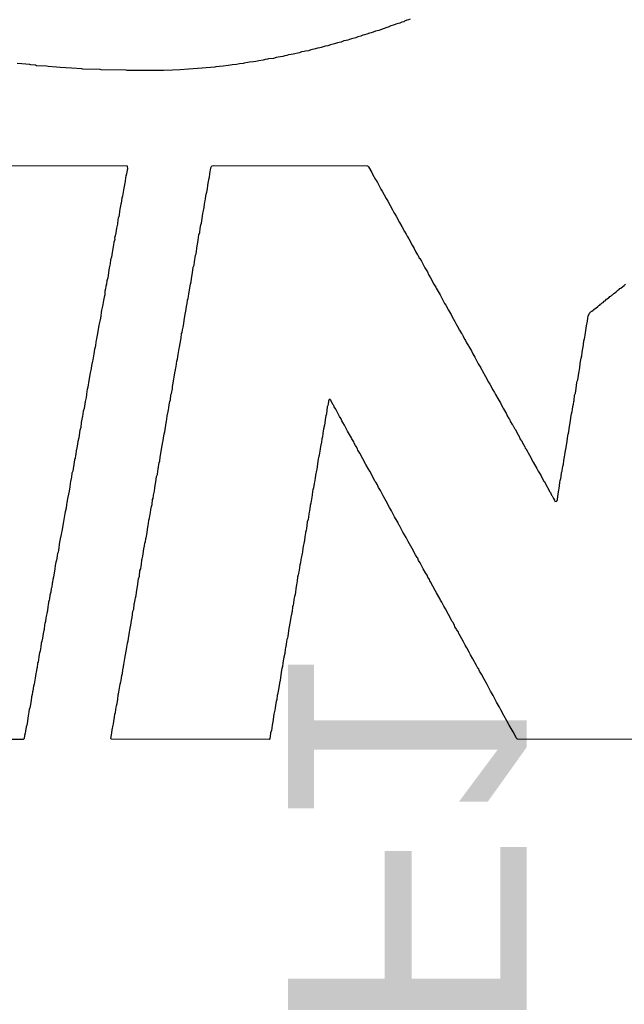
# Model space of a CAD drawing. Header units: inches. Extents: x -0.05 to 7.01, y -0.08 to 1.98.
# Tile 7 of 22: x 0.15 to 0.23, y 0.62 to 0.74. Entities that reach past the tile are written whole.
import ezdxf

# ---------------------------------------------------------------- set-up
doc = ezdxf.new("R2010")
doc.units = ezdxf.units.IN
doc.header["$MEASUREMENT"] = 0
doc.layers.add('Bottom Overlay', color=54, linetype='Continuous')
doc.layers.add('Top Overlay', color=2, linetype='Continuous')
doc.styles.add('Arial', font='txt', dxfattribs={"height": 0.2})

msp = doc.modelspace()

# ---------------------------------------------------------------- linework, layer by layer
at = {"layer": 'Top Overlay'}
for p, q in [((0.19944, 0.73919), (0.1991, 0.73905)), ((0.19963, 0.73924), (0.19944, 0.73919)), ((0.19997, 0.73938), (0.19963, 0.73924)), ((0.2003, 0.73948), (0.19997, 0.73938)), ((0.20057, 0.7396), (0.2003, 0.73948)), ((0.2011, 0.73974), (0.20057, 0.7396)), ((0.20134, 0.73984), (0.2011, 0.73974)), ((0.2016, 0.73991), (0.20134, 0.73984)), ((0.20167, 0.73998), (0.2016, 0.73991)), ((0.20198, 0.7401), (0.20167, 0.73998)), ((0.20218, 0.74015), (0.20198, 0.7401)), ((0.20239, 0.74022), (0.20218, 0.74015)), ((0.19554, 0.73789), (0.19499, 0.73777)), ((0.19581, 0.73801), (0.19554, 0.73789)), ((0.19619, 0.73811), (0.19581, 0.73801)), ((0.19643, 0.73821), (0.19619, 0.73811)), ((0.19662, 0.73825), (0.19643, 0.73821)), ((0.19694, 0.73833), (0.19662, 0.73825)), ((0.19727, 0.73847), (0.19694, 0.73833)), ((0.19747, 0.73852), (0.19727, 0.73847)), ((0.19773, 0.73859), (0.19747, 0.73852)), ((0.19804, 0.73871), (0.19773, 0.73859)), ((0.19823, 0.73876), (0.19804, 0.73871)), ((0.19845, 0.73883), (0.19823, 0.73876)), ((0.19876, 0.73895), (0.19845, 0.73883)), ((0.1991, 0.73905), (0.19876, 0.73895)), ((0.19102, 0.73664), (0.19073, 0.7366)), ((0.19117, 0.73669), (0.19102, 0.73664)), ((0.19146, 0.73674), (0.19117, 0.73669)), ((0.1917, 0.73684), (0.19146, 0.73674)), ((0.19203, 0.73688), (0.1917, 0.73684)), ((0.19235, 0.737), (0.19203, 0.73688)), ((0.19285, 0.73712), (0.19235, 0.737)), ((0.19326, 0.73724), (0.19285, 0.73712)), ((0.19345, 0.73729), (0.19326, 0.73724)), ((0.19372, 0.73736), (0.19345, 0.73729)), ((0.19405, 0.73751), (0.19372, 0.73736)), ((0.19434, 0.73756), (0.19405, 0.73751)), ((0.19453, 0.7376), (0.19434, 0.73756)), ((0.19475, 0.73768), (0.19453, 0.7376)), ((0.19499, 0.73777), (0.19475, 0.73768)), ((0.18552, 0.73542), (0.18521, 0.7353)), ((0.18576, 0.73547), (0.18552, 0.73542)), ((0.18636, 0.73554), (0.18576, 0.73547)), ((0.1866, 0.73563), (0.18636, 0.73554)), ((0.18689, 0.73568), (0.1866, 0.73563)), ((0.18708, 0.73573), (0.18689, 0.73568)), ((0.18742, 0.73578), (0.18708, 0.73573)), ((0.18768, 0.73585), (0.18742, 0.73578)), ((0.18848, 0.73602), (0.18768, 0.73585)), ((0.18872, 0.73611), (0.18848, 0.73602)), ((0.18905, 0.73616), (0.18872, 0.73611)), ((0.1892, 0.73621), (0.18905, 0.73616)), ((0.18958, 0.73626), (0.1892, 0.73621)), ((0.18989, 0.73638), (0.18958, 0.73626)), ((0.19049, 0.7365), (0.18989, 0.73638)), ((0.19073, 0.7366), (0.19049, 0.7365)), ((0.15355, 0.7346), (0.15297, 0.73465)), ((0.15453, 0.73453), (0.15355, 0.7346)), ((0.15468, 0.73448), (0.15453, 0.73453)), ((0.15525, 0.73443), (0.15468, 0.73448)), ((0.1554, 0.73438), (0.15525, 0.73443)), ((0.15665, 0.73434), (0.1554, 0.73438)), ((0.15684, 0.73429), (0.15665, 0.73434)), ((0.1579, 0.73419), (0.15684, 0.73429)), ((0.15838, 0.73414), (0.1579, 0.73419)), ((0.1778, 0.73419), (0.17672, 0.73412)), ((0.17795, 0.73424), (0.1778, 0.73419)), ((0.17886, 0.73434), (0.17795, 0.73424)), ((0.17951, 0.73441), (0.17886, 0.73434)), ((0.1798, 0.73446), (0.17951, 0.73441)), ((0.17999, 0.7345), (0.1798, 0.73446)), ((0.18052, 0.73455), (0.17999, 0.7345)), ((0.1809, 0.7346), (0.18052, 0.73455)), ((0.18136, 0.73467), (0.1809, 0.7346)), ((0.1815, 0.73472), (0.18136, 0.73467)), ((0.18198, 0.73477), (0.1815, 0.73472)), ((0.18218, 0.73482), (0.18198, 0.73477)), ((0.18266, 0.73486), (0.18218, 0.73482)), ((0.18299, 0.73491), (0.18266, 0.73486)), ((0.18319, 0.73496), (0.18299, 0.73491)), ((0.18333, 0.73501), (0.18319, 0.73496)), ((0.18391, 0.73506), (0.18333, 0.73501)), ((0.18415, 0.73515), (0.18391, 0.73506)), ((0.18444, 0.7352), (0.18415, 0.73515)), ((0.18458, 0.73525), (0.18444, 0.7352)), ((0.18521, 0.7353), (0.18458, 0.73525)), ((0.1598, 0.73407), (0.15838, 0.73414)), ((0.16107, 0.734), (0.1598, 0.73407)), ((0.16122, 0.73395), (0.16107, 0.734)), ((0.16338, 0.7339), (0.16122, 0.73395)), ((0.16352, 0.73385), (0.16338, 0.7339)), ((0.16665, 0.73381), (0.16352, 0.73385)), ((0.16679, 0.73376), (0.16665, 0.73381)), ((0.17134, 0.73378), (0.16679, 0.73376)), ((0.17249, 0.73383), (0.17134, 0.73378)), ((0.17345, 0.73388), (0.17249, 0.73383)), ((0.17451, 0.73393), (0.17345, 0.73388)), ((0.17624, 0.73407), (0.17451, 0.73393)), ((0.17672, 0.73412), (0.17624, 0.73407)), ((0.14727, 0.72184), (0.16679, 0.72179)), ((0.16679, 0.72179), (0.16682, 0.72138)), ((0.17739, 0.72172), (0.17747, 0.72179)), ((0.17747, 0.72179), (0.17766, 0.72184)), ((0.17766, 0.72184), (0.19703, 0.72179)), ((0.19703, 0.72179), (0.19715, 0.72167)), ((0.1667, 0.72078), (0.16662, 0.72051)), ((0.16677, 0.72123), (0.1667, 0.72078)), ((0.16682, 0.72138), (0.16677, 0.72123)), ((0.17713, 0.72035), (0.17718, 0.72078)), ((0.17718, 0.72078), (0.17722, 0.72107)), ((0.17722, 0.72107), (0.17727, 0.72126)), ((0.17727, 0.72126), (0.17732, 0.72155)), ((0.17732, 0.72155), (0.17739, 0.72172)), ((0.19715, 0.72167), (0.19754, 0.72095)), ((0.19754, 0.72095), (0.19778, 0.72051)), ((0.16648, 0.71965), (0.16641, 0.71919)), ((0.16653, 0.71984), (0.16648, 0.71965)), ((0.16658, 0.72032), (0.16653, 0.71984)), ((0.16662, 0.72051), (0.16658, 0.72032)), ((0.17689, 0.7189), (0.17694, 0.71934)), ((0.17694, 0.71934), (0.17698, 0.71962)), ((0.17698, 0.71962), (0.17703, 0.71982)), ((0.17703, 0.71982), (0.17708, 0.72006)), ((0.17708, 0.72006), (0.17713, 0.72035)), ((0.19778, 0.72051), (0.19787, 0.72042)), ((0.19787, 0.72042), (0.19799, 0.7201)), ((0.19799, 0.7201), (0.19807, 0.72003)), ((0.19807, 0.72003), (0.19826, 0.7197)), ((0.19826, 0.7197), (0.19869, 0.71888)), ((0.16636, 0.719), (0.16619, 0.71797)), ((0.16641, 0.71919), (0.16636, 0.719)), ((0.1767, 0.71804), (0.17674, 0.71823)), ((0.17674, 0.71823), (0.17682, 0.71849)), ((0.17682, 0.71849), (0.17689, 0.7189)), ((0.19869, 0.71888), (0.19888, 0.71859)), ((0.19888, 0.71859), (0.19936, 0.71768)), ((0.166, 0.71696), (0.16588, 0.71635)), ((0.16605, 0.7171), (0.166, 0.71696)), ((0.1661, 0.71772), (0.16605, 0.7171)), ((0.16619, 0.71797), (0.1661, 0.71772)), ((0.17646, 0.71655), (0.1765, 0.71698)), ((0.1765, 0.71698), (0.17655, 0.71722)), ((0.17655, 0.71722), (0.1766, 0.71741)), ((0.1766, 0.71741), (0.17665, 0.71765)), ((0.17665, 0.71765), (0.1767, 0.71804)), ((0.19936, 0.71768), (0.19946, 0.71758)), ((0.19946, 0.71758), (0.19956, 0.71734)), ((0.19956, 0.71734), (0.19985, 0.71681)), ((0.16578, 0.71563), (0.16573, 0.71544)), ((0.16583, 0.71607), (0.16578, 0.71563)), ((0.16588, 0.71635), (0.16583, 0.71607)), ((0.17622, 0.71515), (0.17631, 0.71578)), ((0.17631, 0.71578), (0.17636, 0.71597)), ((0.17636, 0.71597), (0.17646, 0.71655)), ((0.19985, 0.71681), (0.20018, 0.71628)), ((0.20018, 0.71628), (0.20023, 0.71609)), ((0.20023, 0.71609), (0.20042, 0.7158)), ((0.20042, 0.7158), (0.20061, 0.71547)), ((0.16557, 0.71446), (0.16552, 0.71431)), ((0.16561, 0.71503), (0.16557, 0.71446)), ((0.16566, 0.71522), (0.16561, 0.71503)), ((0.16573, 0.71544), (0.16566, 0.71522)), ((0.17597, 0.7139), (0.17605, 0.71436)), ((0.17605, 0.71436), (0.17614, 0.7146)), ((0.17614, 0.7146), (0.17622, 0.71515)), ((0.20061, 0.71547), (0.20105, 0.71465)), ((0.20105, 0.71465), (0.20134, 0.71417)), ((0.16535, 0.71337), (0.1653, 0.71299)), ((0.16545, 0.71395), (0.16535, 0.71337)), ((0.16552, 0.71431), (0.16545, 0.71395)), ((0.17573, 0.71246), (0.17581, 0.71311)), ((0.17581, 0.71311), (0.17593, 0.71342)), ((0.17593, 0.71342), (0.17597, 0.7139)), ((0.20134, 0.71417), (0.20167, 0.71354)), ((0.20167, 0.71354), (0.20186, 0.71321)), ((0.20186, 0.71321), (0.20201, 0.71297)), ((0.16513, 0.7122), (0.16509, 0.71186)), ((0.16518, 0.71239), (0.16513, 0.7122)), ((0.1653, 0.71299), (0.16518, 0.71268)), ((0.16518, 0.71268), (0.16523, 0.71253)), ((0.16523, 0.71253), (0.16518, 0.71239)), ((0.17559, 0.71174), (0.17564, 0.71193)), ((0.17564, 0.71193), (0.17569, 0.71217)), ((0.17569, 0.71217), (0.17573, 0.71246)), ((0.20201, 0.71297), (0.2022, 0.71263)), ((0.2022, 0.71263), (0.20263, 0.71181)), ((0.16489, 0.7109), (0.16482, 0.7103)), ((0.16494, 0.71109), (0.16489, 0.7109)), ((0.16504, 0.71167), (0.16494, 0.71109)), ((0.16509, 0.71186), (0.16504, 0.71167)), ((0.1754, 0.71054), (0.17545, 0.71073)), ((0.17545, 0.71073), (0.17549, 0.71102)), ((0.17549, 0.71102), (0.17554, 0.71145)), ((0.17554, 0.71145), (0.17559, 0.71174)), ((0.20263, 0.71181), (0.20287, 0.71138)), ((0.20287, 0.71138), (0.20307, 0.71104)), ((0.20307, 0.71104), (0.20331, 0.71061)), ((0.16465, 0.70946), (0.1646, 0.70931)), ((0.1647, 0.70998), (0.16465, 0.70946)), ((0.16482, 0.7103), (0.1647, 0.70998)), ((0.17521, 0.70929), (0.17525, 0.70972)), ((0.17525, 0.70972), (0.1753, 0.71001)), ((0.1753, 0.71001), (0.17535, 0.71025)), ((0.17535, 0.71025), (0.1754, 0.71054)), ((0.20331, 0.71061), (0.2034, 0.71051)), ((0.2034, 0.71051), (0.20352, 0.7102)), ((0.20352, 0.7102), (0.2036, 0.71013)), ((0.2036, 0.71013), (0.20379, 0.70979)), ((0.20379, 0.70979), (0.20422, 0.70897)), ((0.16444, 0.70837), (0.16439, 0.70799)), ((0.16453, 0.70895), (0.16444, 0.70837)), ((0.1646, 0.70931), (0.16453, 0.70895)), ((0.17497, 0.70809), (0.17506, 0.70866)), ((0.17506, 0.70866), (0.17511, 0.70905)), ((0.17511, 0.70905), (0.17521, 0.70929)), ((0.20422, 0.70897), (0.20456, 0.70845)), ((0.20456, 0.70845), (0.20468, 0.70813)), ((0.1642, 0.70693), (0.16412, 0.70667)), ((0.16424, 0.70732), (0.1642, 0.70693)), ((0.16434, 0.7077), (0.16424, 0.70732)), ((0.16439, 0.70799), (0.16434, 0.7077)), ((0.17468, 0.70645), (0.17477, 0.70693)), ((0.17477, 0.70693), (0.17482, 0.70722)), ((0.17482, 0.70722), (0.17487, 0.7076)), ((0.17487, 0.7076), (0.17492, 0.70789)), ((0.17492, 0.70789), (0.17497, 0.70809)), ((0.20468, 0.70813), (0.20475, 0.70806)), ((0.20475, 0.70806), (0.20494, 0.70772)), ((0.20494, 0.70772), (0.20537, 0.70691)), ((0.22929, 0.70674), (0.22948, 0.70693)), ((0.164, 0.70602), (0.16396, 0.70559)), ((0.16405, 0.70631), (0.164, 0.70602)), ((0.16412, 0.70667), (0.16405, 0.70631)), ((0.17451, 0.70537), (0.17456, 0.70571)), ((0.17456, 0.70571), (0.17463, 0.70616)), ((0.17463, 0.70616), (0.17468, 0.70645)), ((0.20537, 0.70691), (0.20561, 0.70652)), ((0.20561, 0.70652), (0.20566, 0.70643)), ((0.20566, 0.70643), (0.20614, 0.70556)), ((0.22785, 0.70559), (0.22799, 0.70573)), ((0.22799, 0.70573), (0.22809, 0.70578)), ((0.22809, 0.70578), (0.22828, 0.70597)), ((0.22828, 0.70597), (0.22838, 0.70602)), ((0.22838, 0.70602), (0.22852, 0.70616)), ((0.22852, 0.70616), (0.22862, 0.70621)), ((0.22862, 0.70621), (0.22876, 0.70635)), ((0.22876, 0.70635), (0.22886, 0.7064)), ((0.22886, 0.7064), (0.22912, 0.70662)), ((0.22912, 0.70662), (0.22929, 0.70674)), ((0.16376, 0.70462), (0.16372, 0.70434)), ((0.16381, 0.70486), (0.16376, 0.70462)), ((0.16386, 0.70506), (0.16381, 0.70486)), ((0.16391, 0.7053), (0.16386, 0.70506)), ((0.16396, 0.70559), (0.16391, 0.7053)), ((0.17424, 0.7041), (0.17434, 0.70448)), ((0.17434, 0.70448), (0.17439, 0.70491)), ((0.17439, 0.70491), (0.17444, 0.7051)), ((0.17444, 0.7051), (0.17451, 0.70537)), ((0.20614, 0.70556), (0.20634, 0.70522)), ((0.20634, 0.70522), (0.20672, 0.7045)), ((0.20672, 0.7045), (0.20686, 0.70426)), ((0.22641, 0.70443), (0.22655, 0.70458)), ((0.22655, 0.70458), (0.22665, 0.70462)), ((0.22665, 0.70462), (0.22679, 0.70477)), ((0.22679, 0.70477), (0.22689, 0.70482)), ((0.22689, 0.70482), (0.22708, 0.70501)), ((0.22708, 0.70501), (0.22718, 0.70506)), ((0.22718, 0.70506), (0.22732, 0.7052)), ((0.22732, 0.7052), (0.22742, 0.70525)), ((0.22742, 0.70525), (0.22751, 0.70535)), ((0.22751, 0.70535), (0.22761, 0.70539)), ((0.22761, 0.70539), (0.22775, 0.70554)), ((0.22775, 0.70554), (0.22785, 0.70559)), ((0.16352, 0.70337), (0.16348, 0.70294)), ((0.16357, 0.70366), (0.16352, 0.70337)), ((0.16367, 0.70414), (0.16357, 0.70366)), ((0.16372, 0.70434), (0.16367, 0.70414)), ((0.1741, 0.70313), (0.17415, 0.70352)), ((0.17415, 0.70352), (0.17424, 0.7041)), ((0.20686, 0.70426), (0.2072, 0.70364)), ((0.2072, 0.70364), (0.20744, 0.70321)), ((0.20744, 0.70321), (0.20754, 0.70311)), ((0.22477, 0.70289), (0.22494, 0.70325)), ((0.22494, 0.70325), (0.22516, 0.70347)), ((0.22516, 0.70347), (0.22525, 0.70352)), ((0.22525, 0.70352), (0.2254, 0.70366)), ((0.2254, 0.70366), (0.22549, 0.70371)), ((0.22549, 0.70371), (0.22564, 0.70385)), ((0.22564, 0.70385), (0.22573, 0.7039)), ((0.22573, 0.7039), (0.226, 0.70412)), ((0.226, 0.70412), (0.22612, 0.70424)), ((0.22612, 0.70424), (0.22622, 0.70429)), ((0.22622, 0.70429), (0.22631, 0.70438)), ((0.22631, 0.70438), (0.22641, 0.70443)), ((0.16333, 0.70227), (0.16323, 0.70174)), ((0.16343, 0.70265), (0.16333, 0.70227)), ((0.16348, 0.70294), (0.16343, 0.70265)), ((0.17384, 0.70152), (0.17391, 0.70198)), ((0.17391, 0.70198), (0.17396, 0.70236)), ((0.17396, 0.70236), (0.174, 0.70265)), ((0.174, 0.70265), (0.17405, 0.70285)), ((0.17405, 0.70285), (0.1741, 0.70313)), ((0.20754, 0.70311), (0.20766, 0.7028)), ((0.20766, 0.7028), (0.20802, 0.7022)), ((0.20802, 0.7022), (0.20811, 0.70196)), ((0.22458, 0.70169), (0.22468, 0.70227)), ((0.22468, 0.70227), (0.22473, 0.70265)), ((0.22473, 0.70265), (0.22477, 0.70289)), ((0.16309, 0.70097), (0.16295, 0.70006)), ((0.16314, 0.70126), (0.16309, 0.70097)), ((0.16319, 0.70145), (0.16314, 0.70126)), ((0.16323, 0.70174), (0.16319, 0.70145)), ((0.17364, 0.70071), (0.17369, 0.70085)), ((0.17369, 0.70085), (0.17374, 0.70119)), ((0.17374, 0.70119), (0.17379, 0.70133)), ((0.17379, 0.70133), (0.17384, 0.70152)), ((0.20811, 0.70196), (0.20831, 0.70167)), ((0.20831, 0.70167), (0.2086, 0.70114)), ((0.2086, 0.70114), (0.20884, 0.70071)), ((0.22439, 0.70049), (0.22458, 0.70169)), ((0.16285, 0.69962), (0.1628, 0.69919)), ((0.1629, 0.69986), (0.16285, 0.69962)), ((0.16295, 0.70006), (0.1629, 0.69986)), ((0.17338, 0.699), (0.17352, 0.69991)), ((0.17352, 0.69991), (0.1736, 0.70013)), ((0.1736, 0.70013), (0.17364, 0.70071)), ((0.20884, 0.70071), (0.20893, 0.70061)), ((0.20893, 0.70061), (0.20903, 0.70037)), ((0.20903, 0.70037), (0.20908, 0.70027)), ((0.20908, 0.70027), (0.20927, 0.69994)), ((0.20927, 0.69994), (0.20936, 0.69984)), ((0.20936, 0.69984), (0.20948, 0.69953)), ((0.20948, 0.69953), (0.2097, 0.69917)), ((0.2242, 0.69934), (0.22424, 0.69977)), ((0.22424, 0.69977), (0.22429, 0.70006)), ((0.22429, 0.70006), (0.22434, 0.70025)), ((0.22434, 0.70025), (0.22439, 0.70049)), ((0.16268, 0.69873), (0.16259, 0.69816)), ((0.16275, 0.699), (0.16268, 0.69873)), ((0.1628, 0.69919), (0.16275, 0.699)), ((0.17321, 0.69806), (0.17328, 0.69857)), ((0.17328, 0.69857), (0.17333, 0.69881)), ((0.17333, 0.69881), (0.17338, 0.699)), ((0.2097, 0.69917), (0.20975, 0.69907)), ((0.20975, 0.69907), (0.21009, 0.69854)), ((0.21009, 0.69854), (0.21021, 0.69823)), ((0.22396, 0.69789), (0.224, 0.69833)), ((0.224, 0.69833), (0.22405, 0.69861)), ((0.22405, 0.69861), (0.2241, 0.69881)), ((0.2241, 0.69881), (0.22415, 0.69905)), ((0.22415, 0.69905), (0.2242, 0.69934)), ((0.16242, 0.69722), (0.16232, 0.69669)), ((0.16247, 0.69741), (0.16242, 0.69722)), ((0.16251, 0.69765), (0.16247, 0.69741)), ((0.16259, 0.69816), (0.16251, 0.69765)), ((0.17297, 0.69657), (0.17304, 0.69722)), ((0.17304, 0.69722), (0.17311, 0.69748)), ((0.17311, 0.69748), (0.17321, 0.69806)), ((0.21021, 0.69823), (0.21028, 0.69816)), ((0.21028, 0.69816), (0.21052, 0.69772)), ((0.21052, 0.69772), (0.21095, 0.69691)), ((0.22376, 0.69688), (0.22381, 0.69717)), ((0.22381, 0.69717), (0.22386, 0.69741)), ((0.22386, 0.69741), (0.22391, 0.6976)), ((0.22391, 0.6976), (0.22396, 0.69789)), ((0.1622, 0.69609), (0.16215, 0.69575)), ((0.16227, 0.69631), (0.1622, 0.69609)), ((0.16232, 0.69669), (0.16227, 0.69631)), ((0.17271, 0.6952), (0.1728, 0.69578)), ((0.1728, 0.69578), (0.17285, 0.69616)), ((0.17285, 0.69616), (0.17292, 0.69638)), ((0.17292, 0.69638), (0.17297, 0.69657)), ((0.21095, 0.69691), (0.21129, 0.69638)), ((0.21129, 0.69638), (0.21134, 0.69619)), ((0.21134, 0.69619), (0.21143, 0.69609)), ((0.21143, 0.69609), (0.21148, 0.69599)), ((0.21148, 0.69599), (0.21186, 0.69532)), ((0.22345, 0.69489), (0.22362, 0.69597)), ((0.22362, 0.69597), (0.22367, 0.69616)), ((0.22367, 0.69616), (0.22372, 0.69645)), ((0.22372, 0.69645), (0.22376, 0.69688)), ((0.16198, 0.69482), (0.16184, 0.69395)), ((0.16203, 0.69501), (0.16198, 0.69482)), ((0.1621, 0.69556), (0.16203, 0.69501)), ((0.16215, 0.69575), (0.1621, 0.69556)), ((0.17256, 0.69448), (0.17261, 0.69477)), ((0.17261, 0.69477), (0.17266, 0.69496)), ((0.17266, 0.69496), (0.17271, 0.6952)), ((0.21186, 0.69532), (0.21225, 0.6946)), ((0.21225, 0.6946), (0.21239, 0.69436)), ((0.22326, 0.69378), (0.22335, 0.69455)), ((0.22335, 0.69455), (0.2234, 0.6947)), ((0.2234, 0.6947), (0.22345, 0.69489)), ((0.16172, 0.69349), (0.16167, 0.69301)), ((0.16177, 0.69369), (0.16172, 0.69349)), ((0.16184, 0.69395), (0.16177, 0.69369)), ((0.17235, 0.69316), (0.17247, 0.69376)), ((0.17247, 0.69376), (0.17251, 0.69405)), ((0.17251, 0.69405), (0.17256, 0.69448)), ((0.21239, 0.69436), (0.21278, 0.69364)), ((0.21278, 0.69364), (0.21297, 0.6933)), ((0.21297, 0.6933), (0.21311, 0.69306)), ((0.22316, 0.69321), (0.22326, 0.69378)), ((0.1615, 0.69217), (0.16146, 0.69188)), ((0.16158, 0.69248), (0.1615, 0.69217)), ((0.16162, 0.69268), (0.16158, 0.69248)), ((0.16167, 0.69301), (0.16162, 0.69268)), ((0.17208, 0.69174), (0.17215, 0.69215)), ((0.17215, 0.69215), (0.17225, 0.69239)), ((0.17225, 0.69239), (0.1723, 0.69301)), ((0.1723, 0.69301), (0.17235, 0.69316)), ((0.1921, 0.6922), (0.19206, 0.69181)), ((0.19218, 0.69241), (0.1921, 0.6922)), ((0.19227, 0.69246), (0.19218, 0.69241)), ((0.19235, 0.69239), (0.19227, 0.69246)), ((0.19268, 0.69176), (0.19235, 0.69239)), ((0.21311, 0.69306), (0.2134, 0.69253)), ((0.2134, 0.69253), (0.21364, 0.6921)), ((0.21364, 0.6921), (0.21374, 0.692)), ((0.22292, 0.69181), (0.22297, 0.69215)), ((0.22297, 0.69215), (0.22302, 0.69229)), ((0.22302, 0.69229), (0.22307, 0.69297)), ((0.22307, 0.69297), (0.22316, 0.69321)), ((0.16124, 0.69095), (0.16119, 0.69027)), ((0.16136, 0.69126), (0.16124, 0.69095)), ((0.16146, 0.69188), (0.16136, 0.69126)), ((0.17184, 0.69035), (0.17194, 0.69092)), ((0.17194, 0.69092), (0.17198, 0.69111)), ((0.17198, 0.69111), (0.17203, 0.69135)), ((0.17203, 0.69135), (0.17208, 0.69174)), ((0.19196, 0.69147), (0.19184, 0.69063)), ((0.19201, 0.69167), (0.19196, 0.69147)), ((0.19206, 0.69181), (0.19201, 0.69167)), ((0.19278, 0.69167), (0.19268, 0.69176)), ((0.19283, 0.69147), (0.19278, 0.69167)), ((0.19302, 0.69119), (0.19283, 0.69147)), ((0.19345, 0.69037), (0.19302, 0.69119)), ((0.21374, 0.692), (0.21386, 0.69169)), ((0.21386, 0.69169), (0.21408, 0.69133)), ((0.21408, 0.69133), (0.21412, 0.69123)), ((0.21412, 0.69123), (0.21436, 0.6908)), ((0.22268, 0.69061), (0.22275, 0.69092)), ((0.22275, 0.69092), (0.2228, 0.69116)), ((0.2228, 0.69116), (0.22285, 0.69155)), ((0.22285, 0.69155), (0.22292, 0.69181)), ((0.16114, 0.69013), (0.16102, 0.68953)), ((0.16119, 0.69027), (0.16114, 0.69013)), ((0.1717, 0.68948), (0.17174, 0.68967)), ((0.17174, 0.68967), (0.17179, 0.68996)), ((0.17179, 0.68996), (0.17184, 0.69035)), ((0.1917, 0.68986), (0.19165, 0.68948)), ((0.19174, 0.69015), (0.1917, 0.68986)), ((0.19179, 0.69035), (0.19174, 0.69015)), ((0.19184, 0.69063), (0.19179, 0.69035)), ((0.1935, 0.69027), (0.19345, 0.69037)), ((0.19369, 0.68998), (0.1935, 0.69027)), ((0.19379, 0.68974), (0.19369, 0.68998)), ((0.19393, 0.6895), (0.19379, 0.68974)), ((0.21436, 0.6908), (0.21446, 0.69071)), ((0.21446, 0.69071), (0.21456, 0.69047)), ((0.21456, 0.69047), (0.2146, 0.69037)), ((0.2146, 0.69037), (0.2148, 0.69003)), ((0.2148, 0.69003), (0.21489, 0.68994)), ((0.21489, 0.68994), (0.21501, 0.68962)), ((0.21501, 0.68962), (0.21523, 0.68926)), ((0.22251, 0.68948), (0.22256, 0.68977)), ((0.22256, 0.68977), (0.22263, 0.69042)), ((0.22263, 0.69042), (0.22268, 0.69061)), ((0.16083, 0.68857), (0.16069, 0.6876)), ((0.16095, 0.68888), (0.16083, 0.68857)), ((0.16102, 0.68953), (0.16095, 0.68888)), ((0.17146, 0.68809), (0.17153, 0.68835)), ((0.17153, 0.68835), (0.1717, 0.68948)), ((0.1915, 0.68871), (0.19141, 0.68813)), ((0.1916, 0.68919), (0.1915, 0.68871)), ((0.19165, 0.68948), (0.1916, 0.68919)), ((0.19412, 0.68917), (0.19393, 0.6895)), ((0.19451, 0.68845), (0.19412, 0.68917)), ((0.19499, 0.68758), (0.19451, 0.68845)), ((0.21523, 0.68926), (0.21528, 0.68917)), ((0.21528, 0.68917), (0.21552, 0.68878)), ((0.21552, 0.68878), (0.21557, 0.68869)), ((0.21557, 0.68869), (0.21595, 0.68797)), ((0.22232, 0.68833), (0.22237, 0.68871)), ((0.22237, 0.68871), (0.22247, 0.68929)), ((0.22247, 0.68929), (0.22251, 0.68948)), ((0.16059, 0.68712), (0.16049, 0.68655)), ((0.16069, 0.6876), (0.16059, 0.68712)), ((0.17126, 0.68708), (0.17131, 0.68727)), ((0.17131, 0.68727), (0.17136, 0.68756)), ((0.17136, 0.68756), (0.17146, 0.68809)), ((0.19126, 0.68746), (0.19122, 0.68703)), ((0.19136, 0.6877), (0.19126, 0.68746)), ((0.19141, 0.68813), (0.19136, 0.6877)), ((0.19504, 0.68748), (0.19499, 0.68758)), ((0.19528, 0.6871), (0.19504, 0.68748)), ((0.19533, 0.68691), (0.19528, 0.6871)), ((0.21595, 0.68797), (0.21614, 0.68768)), ((0.21614, 0.68768), (0.21619, 0.68748)), ((0.21619, 0.68748), (0.21638, 0.6872)), ((0.21638, 0.6872), (0.21662, 0.68676)), ((0.22208, 0.68688), (0.22223, 0.68785)), ((0.22223, 0.68785), (0.22227, 0.68804)), ((0.22227, 0.68804), (0.22232, 0.68833)), ((0.16037, 0.68599), (0.16033, 0.68551)), ((0.16042, 0.68614), (0.16037, 0.68599)), ((0.16049, 0.68655), (0.16042, 0.68614)), ((0.17093, 0.68515), (0.17107, 0.68587)), ((0.17107, 0.68587), (0.17112, 0.68616)), ((0.17112, 0.68616), (0.17126, 0.68708)), ((0.191, 0.6859), (0.19095, 0.68542)), ((0.19105, 0.68623), (0.191, 0.6859)), ((0.19112, 0.6865), (0.19105, 0.68623)), ((0.19122, 0.68703), (0.19112, 0.6865)), ((0.19552, 0.68662), (0.19533, 0.68691)), ((0.19557, 0.68652), (0.19552, 0.68662)), ((0.19576, 0.68623), (0.19557, 0.68652)), ((0.19581, 0.68604), (0.19576, 0.68623)), ((0.19605, 0.68566), (0.19581, 0.68604)), ((0.21662, 0.68676), (0.21682, 0.68647)), ((0.21682, 0.68647), (0.21686, 0.68628)), ((0.21686, 0.68628), (0.21696, 0.68619)), ((0.21696, 0.68619), (0.21701, 0.68609)), ((0.21701, 0.68609), (0.21739, 0.68542)), ((0.22189, 0.68573), (0.22194, 0.68616)), ((0.22194, 0.68616), (0.22208, 0.68688)), ((0.16018, 0.68484), (0.16011, 0.68453)), ((0.16023, 0.68503), (0.16018, 0.68484)), ((0.16028, 0.68537), (0.16023, 0.68503)), ((0.16033, 0.68551), (0.16028, 0.68537)), ((0.17083, 0.68443), (0.17088, 0.68472)), ((0.17088, 0.68472), (0.17093, 0.68515)), ((0.19078, 0.68462), (0.19064, 0.68366)), ((0.19083, 0.68491), (0.19078, 0.68462)), ((0.1909, 0.68527), (0.19083, 0.68491)), ((0.19095, 0.68542), (0.1909, 0.68527)), ((0.19643, 0.68494), (0.19605, 0.68566)), ((0.19682, 0.68426), (0.19643, 0.68494)), ((0.21739, 0.68542), (0.21787, 0.68455)), ((0.22165, 0.68429), (0.2217, 0.68472)), ((0.2217, 0.68472), (0.22174, 0.68501)), ((0.22174, 0.68501), (0.22179, 0.6852)), ((0.22179, 0.6852), (0.22184, 0.68544)), ((0.22184, 0.68544), (0.22189, 0.68573)), ((0.15994, 0.6834), (0.15985, 0.68316)), ((0.16011, 0.68453), (0.15994, 0.6834)), ((0.17059, 0.68299), (0.17064, 0.68342)), ((0.17064, 0.68342), (0.17069, 0.68366)), ((0.17069, 0.68366), (0.17078, 0.68424)), ((0.17078, 0.68424), (0.17083, 0.68443)), ((0.19059, 0.68347), (0.19049, 0.68289)), ((0.19064, 0.68366), (0.19059, 0.68347)), ((0.1971, 0.68373), (0.19682, 0.68426)), ((0.1973, 0.6834), (0.1971, 0.68373)), ((0.19797, 0.6821), (0.1973, 0.6834)), ((0.21787, 0.68455), (0.21831, 0.68373)), ((0.21831, 0.68373), (0.2185, 0.6834)), ((0.2185, 0.6834), (0.21864, 0.68316)), ((0.22143, 0.68325), (0.22148, 0.6834)), ((0.22148, 0.6834), (0.22155, 0.68381)), ((0.22155, 0.68381), (0.2216, 0.684)), ((0.2216, 0.684), (0.22165, 0.68429)), ((0.15975, 0.68248), (0.15968, 0.68212)), ((0.1598, 0.68263), (0.15975, 0.68248)), ((0.15985, 0.68316), (0.1598, 0.68263)), ((0.17035, 0.68179), (0.17045, 0.68236)), ((0.17045, 0.68236), (0.17049, 0.68275)), ((0.17049, 0.68275), (0.17059, 0.68299)), ((0.19045, 0.68251), (0.19035, 0.68203)), ((0.19049, 0.68289), (0.19045, 0.68251)), ((0.21864, 0.68316), (0.21884, 0.68282)), ((0.21884, 0.68282), (0.21917, 0.6822)), ((0.21917, 0.6822), (0.21927, 0.6821)), ((0.22122, 0.68198), (0.22126, 0.68222)), ((0.22126, 0.68222), (0.22134, 0.68248)), ((0.22134, 0.68248), (0.22138, 0.68268)), ((0.22138, 0.68268), (0.22143, 0.68325)), ((0.15958, 0.68145), (0.15948, 0.68087)), ((0.15963, 0.68184), (0.15958, 0.68145)), ((0.15968, 0.68212), (0.15963, 0.68184)), ((0.17021, 0.68087), (0.17025, 0.68131)), ((0.17025, 0.68131), (0.1703, 0.6816)), ((0.1703, 0.6816), (0.17035, 0.68179)), ((0.19016, 0.68107), (0.19011, 0.68087)), ((0.19021, 0.68131), (0.19016, 0.68107)), ((0.1903, 0.68184), (0.19021, 0.68131)), ((0.19035, 0.68203), (0.1903, 0.68184)), ((0.19807, 0.682), (0.19797, 0.6821)), ((0.19826, 0.68167), (0.19807, 0.682)), ((0.19831, 0.68157), (0.19826, 0.68167)), ((0.1984, 0.68133), (0.19831, 0.68157)), ((0.19864, 0.68095), (0.1984, 0.68133)), ((0.19898, 0.68032), (0.19864, 0.68095)), ((0.21927, 0.6821), (0.21939, 0.68179)), ((0.21939, 0.68179), (0.2196, 0.68143)), ((0.2196, 0.68143), (0.21965, 0.68133)), ((0.21965, 0.68133), (0.21994, 0.6808)), ((0.22102, 0.68078), (0.2211, 0.68104)), ((0.2211, 0.68104), (0.22114, 0.68123)), ((0.22114, 0.68123), (0.22122, 0.68198)), ((0.15924, 0.67967), (0.1592, 0.67948)), ((0.15929, 0.67996), (0.15924, 0.67967)), ((0.15939, 0.68049), (0.15929, 0.67996)), ((0.15948, 0.68087), (0.15939, 0.68049)), ((0.16994, 0.67922), (0.16999, 0.67984)), ((0.16999, 0.67984), (0.17004, 0.67998)), ((0.17004, 0.67998), (0.17011, 0.68039)), ((0.17011, 0.68039), (0.17021, 0.68087)), ((0.18997, 0.67986), (0.18987, 0.67938)), ((0.19001, 0.68015), (0.18997, 0.67986)), ((0.19006, 0.68039), (0.19001, 0.68015)), ((0.19011, 0.68087), (0.19006, 0.68039)), ((0.19936, 0.67965), (0.19898, 0.68032)), ((0.21994, 0.6808), (0.22004, 0.68071)), ((0.22004, 0.68071), (0.22016, 0.68039)), ((0.22016, 0.68039), (0.22023, 0.68032)), ((0.22023, 0.68032), (0.22042, 0.67998)), ((0.22042, 0.67998), (0.22052, 0.67974)), ((0.22052, 0.67974), (0.22059, 0.67958)), ((0.22083, 0.67962), (0.2209, 0.67984)), ((0.2209, 0.67984), (0.22098, 0.68054)), ((0.22098, 0.68054), (0.22102, 0.68078)), ((0.1591, 0.67876), (0.159, 0.67828)), ((0.15915, 0.67919), (0.1591, 0.67876)), ((0.1592, 0.67948), (0.15915, 0.67919)), ((0.16972, 0.67818), (0.16977, 0.67857)), ((0.16977, 0.67857), (0.16985, 0.67897)), ((0.16985, 0.67897), (0.16994, 0.67922)), ((0.18977, 0.67871), (0.18973, 0.67842)), ((0.18982, 0.6791), (0.18977, 0.67871)), ((0.18987, 0.67938), (0.18982, 0.6791)), ((0.1998, 0.67883), (0.19936, 0.67965)), ((0.20004, 0.6784), (0.1998, 0.67883)), ((0.22059, 0.67958), (0.22083, 0.67962)), ((0.15886, 0.67756), (0.15872, 0.67684)), ((0.15896, 0.67809), (0.15886, 0.67756)), ((0.159, 0.67828), (0.15896, 0.67809)), ((0.16948, 0.67684), (0.16953, 0.67722)), ((0.16953, 0.67722), (0.16958, 0.67751)), ((0.16958, 0.67751), (0.16968, 0.67799)), ((0.16968, 0.67799), (0.16972, 0.67818)), ((0.18956, 0.67734), (0.18944, 0.67703)), ((0.18963, 0.67799), (0.18956, 0.67734)), ((0.18968, 0.67823), (0.18963, 0.67799)), ((0.18973, 0.67842), (0.18968, 0.67823)), ((0.20042, 0.67768), (0.20004, 0.6784)), ((0.20054, 0.67746), (0.20042, 0.67768)), ((0.20083, 0.67698), (0.20054, 0.67746)), ((0.15872, 0.67684), (0.15857, 0.67587)), ((0.16929, 0.67568), (0.16934, 0.67607)), ((0.16934, 0.67607), (0.16939, 0.67635)), ((0.16939, 0.67635), (0.16944, 0.67655)), ((0.16944, 0.67655), (0.16948, 0.67684)), ((0.18929, 0.67597), (0.18922, 0.67571)), ((0.18934, 0.67616), (0.18929, 0.67597)), ((0.18944, 0.67703), (0.18934, 0.67616)), ((0.20095, 0.67667), (0.20083, 0.67698)), ((0.20105, 0.67657), (0.20095, 0.67667)), ((0.20148, 0.67575), (0.20105, 0.67657)), ((0.15838, 0.67491), (0.15833, 0.67467)), ((0.15848, 0.67544), (0.15838, 0.67491)), ((0.15852, 0.67568), (0.15848, 0.67544)), ((0.15857, 0.67587), (0.15852, 0.67568)), ((0.16908, 0.67455), (0.16912, 0.67489)), ((0.16912, 0.67489), (0.16917, 0.67503)), ((0.16917, 0.67503), (0.16922, 0.67522)), ((0.16922, 0.67522), (0.16929, 0.67568)), ((0.18912, 0.67518), (0.18908, 0.67465)), ((0.18917, 0.67537), (0.18912, 0.67518)), ((0.18922, 0.67571), (0.18917, 0.67537)), ((0.20186, 0.67508), (0.20148, 0.67575)), ((0.20215, 0.67455), (0.20186, 0.67508)), ((0.15819, 0.67376), (0.15814, 0.67347)), ((0.15823, 0.67419), (0.15819, 0.67376)), ((0.15828, 0.67448), (0.15823, 0.67419)), ((0.15833, 0.67467), (0.15828, 0.67448)), ((0.16881, 0.67299), (0.16888, 0.67364)), ((0.16888, 0.67364), (0.16898, 0.67402)), ((0.16898, 0.67402), (0.16903, 0.67436)), ((0.16903, 0.67436), (0.16908, 0.67455)), ((0.18888, 0.67373), (0.18884, 0.67321)), ((0.18893, 0.67393), (0.18888, 0.67373)), ((0.18903, 0.6745), (0.18893, 0.67393)), ((0.18908, 0.67465), (0.18903, 0.6745)), ((0.20263, 0.67369), (0.20215, 0.67455)), ((0.20307, 0.67287), (0.20263, 0.67369)), ((0.15795, 0.67241), (0.1579, 0.67222)), ((0.15799, 0.6728), (0.15795, 0.67241)), ((0.15804, 0.67304), (0.15799, 0.6728)), ((0.15809, 0.67323), (0.15804, 0.67304)), ((0.15814, 0.67347), (0.15809, 0.67323)), ((0.1686, 0.67167), (0.16864, 0.67224)), ((0.16864, 0.67224), (0.16869, 0.67239)), ((0.16869, 0.67239), (0.16876, 0.6727)), ((0.16876, 0.6727), (0.16881, 0.67299)), ((0.18864, 0.67229), (0.1886, 0.67186)), ((0.18869, 0.67248), (0.18864, 0.67229)), ((0.18879, 0.67306), (0.18869, 0.67248)), ((0.18884, 0.67321), (0.18879, 0.67306)), ((0.20326, 0.67253), (0.20307, 0.67287)), ((0.20333, 0.67246), (0.20326, 0.67253)), ((0.20345, 0.67215), (0.20333, 0.67246)), ((0.15771, 0.67111), (0.15766, 0.67083)), ((0.15775, 0.67155), (0.15771, 0.67111)), ((0.15783, 0.67196), (0.15775, 0.67155)), ((0.1579, 0.67222), (0.15783, 0.67196)), ((0.1684, 0.6709), (0.1685, 0.67114)), ((0.1685, 0.67114), (0.16855, 0.67147)), ((0.16855, 0.67147), (0.1686, 0.67167)), ((0.1885, 0.67162), (0.18843, 0.67097)), ((0.1886, 0.67186), (0.1885, 0.67162)), ((0.20364, 0.67186), (0.20345, 0.67215)), ((0.20403, 0.67114), (0.20364, 0.67186)), ((0.20432, 0.67061), (0.20403, 0.67114)), ((0.15744, 0.66979), (0.15739, 0.66946)), ((0.15751, 0.67006), (0.15744, 0.66979)), ((0.15761, 0.67063), (0.15751, 0.67006)), ((0.15766, 0.67083), (0.15761, 0.67063)), ((0.16819, 0.66958), (0.16823, 0.66986)), ((0.16823, 0.66986), (0.16835, 0.67018)), ((0.16835, 0.67018), (0.1684, 0.6709)), ((0.18823, 0.67006), (0.18819, 0.66962)), ((0.18828, 0.67035), (0.18823, 0.67006)), ((0.18833, 0.67054), (0.18828, 0.67035)), ((0.18838, 0.67078), (0.18833, 0.67054)), ((0.18843, 0.67097), (0.18838, 0.67078)), ((0.20451, 0.67032), (0.20432, 0.67061)), ((0.2046, 0.67008), (0.20451, 0.67032)), ((0.2048, 0.66979), (0.2046, 0.67008)), ((0.20485, 0.6696), (0.2048, 0.66979)), ((0.15725, 0.66864), (0.15718, 0.66818)), ((0.1573, 0.66883), (0.15725, 0.66864)), ((0.15735, 0.66931), (0.1573, 0.66883)), ((0.15739, 0.66946), (0.15735, 0.66931)), ((0.16799, 0.66842), (0.16809, 0.6689)), ((0.16809, 0.6689), (0.16814, 0.66919)), ((0.16814, 0.66919), (0.16819, 0.66958)), ((0.18799, 0.66861), (0.18795, 0.66818)), ((0.18804, 0.6689), (0.18799, 0.66861)), ((0.18809, 0.6691), (0.18804, 0.6689)), ((0.18814, 0.66934), (0.18809, 0.6691)), ((0.18819, 0.66962), (0.18814, 0.66934)), ((0.20494, 0.6695), (0.20485, 0.6696)), ((0.20552, 0.6684), (0.20494, 0.6695)), ((0.15703, 0.66736), (0.15698, 0.66717)), ((0.15708, 0.6678), (0.15703, 0.66736)), ((0.15718, 0.66818), (0.15708, 0.6678)), ((0.1678, 0.66722), (0.16785, 0.66746)), ((0.16785, 0.66746), (0.1679, 0.66775)), ((0.1679, 0.66775), (0.16795, 0.66813)), ((0.16795, 0.66813), (0.16799, 0.66842)), ((0.1878, 0.66746), (0.18775, 0.66722)), ((0.18785, 0.66765), (0.1878, 0.66746)), ((0.1879, 0.66789), (0.18785, 0.66765)), ((0.18795, 0.66818), (0.1879, 0.66789)), ((0.20571, 0.66811), (0.20552, 0.6684)), ((0.20614, 0.66729), (0.20571, 0.66811)), ((0.20619, 0.6672), (0.20614, 0.66729)), ((0.15682, 0.66638), (0.15677, 0.66585)), ((0.15686, 0.66657), (0.15682, 0.66638)), ((0.15691, 0.66691), (0.15686, 0.66657)), ((0.15698, 0.66717), (0.15691, 0.66691)), ((0.16763, 0.66604), (0.16768, 0.66667)), ((0.16768, 0.66667), (0.16773, 0.66681)), ((0.16773, 0.66681), (0.1678, 0.66722)), ((0.18759, 0.66633), (0.18754, 0.66575)), ((0.18766, 0.66655), (0.18759, 0.66633)), ((0.18771, 0.66679), (0.18766, 0.66655)), ((0.18775, 0.66722), (0.18771, 0.66679)), ((0.20638, 0.66691), (0.20619, 0.6672)), ((0.20648, 0.66667), (0.20638, 0.66691)), ((0.20662, 0.66643), (0.20648, 0.66667)), ((0.20682, 0.66609), (0.20662, 0.66643)), ((0.2072, 0.66537), (0.20682, 0.66609)), ((0.15658, 0.66494), (0.15653, 0.6645)), ((0.15662, 0.66513), (0.15658, 0.66494)), ((0.15672, 0.66571), (0.15662, 0.66513)), ((0.15677, 0.66585), (0.15672, 0.66571)), ((0.16732, 0.66462), (0.16742, 0.66501)), ((0.16742, 0.66501), (0.16751, 0.66578)), ((0.16751, 0.66578), (0.16763, 0.66604)), ((0.18737, 0.66506), (0.18732, 0.66477)), ((0.18744, 0.66542), (0.18737, 0.66506)), ((0.18749, 0.66561), (0.18744, 0.66542)), ((0.18754, 0.66575), (0.18749, 0.66561)), ((0.20768, 0.6645), (0.2072, 0.66537)), ((0.15638, 0.66407), (0.15634, 0.66349)), ((0.15643, 0.66426), (0.15638, 0.66407)), ((0.15653, 0.6645), (0.15643, 0.66426)), ((0.16713, 0.66337), (0.16718, 0.66366)), ((0.16718, 0.66366), (0.16723, 0.66405)), ((0.16723, 0.66405), (0.16732, 0.66462)), ((0.18713, 0.66361), (0.18708, 0.66333)), ((0.18718, 0.66381), (0.18713, 0.66361)), ((0.18732, 0.66477), (0.18718, 0.66381)), ((0.20773, 0.66441), (0.20768, 0.6645)), ((0.20797, 0.66402), (0.20773, 0.66441)), ((0.20802, 0.66383), (0.20797, 0.66402)), ((0.20821, 0.66354), (0.20802, 0.66383)), ((0.15612, 0.66241), (0.15607, 0.66203)), ((0.15622, 0.66299), (0.15612, 0.66241)), ((0.15629, 0.66335), (0.15622, 0.66299)), ((0.15634, 0.66349), (0.15629, 0.66335)), ((0.16691, 0.66205), (0.16708, 0.66318)), ((0.16708, 0.66318), (0.16713, 0.66337)), ((0.18694, 0.66241), (0.18689, 0.66222)), ((0.18698, 0.66265), (0.18694, 0.66241)), ((0.18703, 0.66294), (0.18698, 0.66265)), ((0.18708, 0.66333), (0.18703, 0.66294)), ((0.20826, 0.66345), (0.20821, 0.66354)), ((0.20845, 0.66316), (0.20826, 0.66345)), ((0.2085, 0.66297), (0.20845, 0.66316)), ((0.20869, 0.66268), (0.2085, 0.66297)), ((0.20908, 0.66196), (0.20869, 0.66268)), ((0.15593, 0.66131), (0.15588, 0.66107)), ((0.15598, 0.66179), (0.15593, 0.66131)), ((0.15607, 0.66203), (0.15598, 0.66179)), ((0.1667, 0.66097), (0.16674, 0.66126)), ((0.16674, 0.66126), (0.16684, 0.66179)), ((0.16684, 0.66179), (0.16691, 0.66205)), ((0.18672, 0.66119), (0.18667, 0.66104)), ((0.18679, 0.6616), (0.18672, 0.66119)), ((0.18684, 0.66198), (0.18679, 0.6616)), ((0.18689, 0.66222), (0.18684, 0.66198)), ((0.20932, 0.66152), (0.20908, 0.66196)), ((0.20951, 0.66119), (0.20932, 0.66152)), ((0.2098, 0.66066), (0.20951, 0.66119)), ((0.15573, 0.66035), (0.15559, 0.65943)), ((0.15578, 0.66054), (0.15573, 0.66035)), ((0.15583, 0.66078), (0.15578, 0.66054)), ((0.15588, 0.66107), (0.15583, 0.66078)), ((0.16646, 0.65958), (0.1665, 0.65986)), ((0.1665, 0.65986), (0.16665, 0.66078)), ((0.16665, 0.66078), (0.1667, 0.66097)), ((0.1865, 0.66001), (0.18646, 0.65982)), ((0.1866, 0.66049), (0.1865, 0.66001)), ((0.18667, 0.66104), (0.1866, 0.66049)), ((0.20999, 0.66032), (0.2098, 0.66066)), ((0.21028, 0.65979), (0.20999, 0.66032)), ((0.15547, 0.65873), (0.15542, 0.65859)), ((0.15552, 0.65922), (0.15547, 0.65873)), ((0.15559, 0.65943), (0.15552, 0.65922)), ((0.16626, 0.65842), (0.16631, 0.65881)), ((0.16631, 0.65881), (0.16636, 0.6591)), ((0.16636, 0.6591), (0.16646, 0.65958)), ((0.18631, 0.65885), (0.18626, 0.65857)), ((0.18636, 0.65924), (0.18631, 0.65885)), ((0.18646, 0.65982), (0.18636, 0.65924)), ((0.21071, 0.65897), (0.21028, 0.65979)), ((0.2109, 0.65864), (0.21071, 0.65897)), ((0.21097, 0.65857), (0.2109, 0.65864)), ((0.1553, 0.65794), (0.15521, 0.65736)), ((0.15535, 0.65813), (0.1553, 0.65794)), ((0.15542, 0.65859), (0.15535, 0.65813)), ((0.16605, 0.6571), (0.1661, 0.65772)), ((0.1661, 0.65772), (0.16619, 0.65797)), ((0.16619, 0.65797), (0.16626, 0.65842)), ((0.18617, 0.65809), (0.18602, 0.65712)), ((0.18622, 0.65837), (0.18617, 0.65809)), ((0.18626, 0.65857), (0.18622, 0.65837)), ((0.2111, 0.65825), (0.21097, 0.65857)), ((0.21134, 0.65787), (0.2111, 0.65825)), ((0.21167, 0.65724), (0.21134, 0.65787)), ((0.15499, 0.65638), (0.15494, 0.6558)), ((0.15509, 0.65662), (0.15499, 0.65638)), ((0.15521, 0.65736), (0.15509, 0.65662)), ((0.16576, 0.65561), (0.1659, 0.65662)), ((0.1659, 0.65662), (0.166, 0.65691)), ((0.166, 0.65691), (0.16605, 0.6571)), ((0.18593, 0.65674), (0.18583, 0.65597)), ((0.18602, 0.65712), (0.18593, 0.65674)), ((0.21206, 0.65657), (0.21167, 0.65724)), ((0.21249, 0.65575), (0.21206, 0.65657)), ((0.15477, 0.65501), (0.15473, 0.65458)), ((0.15482, 0.6553), (0.15477, 0.65501)), ((0.15489, 0.65566), (0.15482, 0.6553)), ((0.15494, 0.6558), (0.15489, 0.65566)), ((0.16561, 0.6547), (0.16566, 0.65527)), ((0.16566, 0.65527), (0.16571, 0.65542)), ((0.16571, 0.65542), (0.16576, 0.65561)), ((0.18566, 0.65518), (0.18561, 0.6547)), ((0.18571, 0.65532), (0.18566, 0.65518)), ((0.18576, 0.65575), (0.18571, 0.65532)), ((0.18583, 0.65597), (0.18576, 0.65575)), ((0.21268, 0.65542), (0.21249, 0.65575)), ((0.21283, 0.65518), (0.21268, 0.65542)), ((0.21326, 0.65436), (0.21283, 0.65518)), ((0.15458, 0.65385), (0.15453, 0.65366)), ((0.15473, 0.65458), (0.15458, 0.65385)), ((0.16533, 0.65306), (0.1654, 0.65371)), ((0.1654, 0.65371), (0.16545, 0.6539)), ((0.16545, 0.6539), (0.16552, 0.65417)), ((0.16552, 0.65417), (0.16557, 0.6545)), ((0.16557, 0.6545), (0.16561, 0.6547)), ((0.18545, 0.654), (0.1854, 0.65361)), ((0.18552, 0.65446), (0.18545, 0.654)), ((0.18561, 0.6547), (0.18552, 0.65446)), ((0.2136, 0.65373), (0.21326, 0.65436)), ((0.21379, 0.6534), (0.2136, 0.65373)), ((0.15434, 0.65265), (0.15429, 0.65236)), ((0.15444, 0.65313), (0.15434, 0.65265)), ((0.15448, 0.65342), (0.15444, 0.65313)), ((0.15453, 0.65366), (0.15448, 0.65342)), ((0.16511, 0.65193), (0.16521, 0.65246)), ((0.16521, 0.65246), (0.16525, 0.65285)), ((0.16525, 0.65285), (0.16533, 0.65306)), ((0.18521, 0.65256), (0.18516, 0.65217)), ((0.18525, 0.65285), (0.18521, 0.65256)), ((0.18535, 0.65333), (0.18525, 0.65285)), ((0.1854, 0.65361), (0.18535, 0.65333)), ((0.21417, 0.65268), (0.21379, 0.6534)), ((0.21456, 0.652), (0.21417, 0.65268)), ((0.1541, 0.65126), (0.154, 0.65073)), ((0.15415, 0.65145), (0.1541, 0.65126)), ((0.1542, 0.65169), (0.15415, 0.65145)), ((0.15424, 0.65198), (0.1542, 0.65169)), ((0.15429, 0.65236), (0.15424, 0.65198)), ((0.16492, 0.65087), (0.16501, 0.65145)), ((0.16501, 0.65145), (0.16506, 0.65164)), ((0.16506, 0.65164), (0.16511, 0.65193)), ((0.18501, 0.65145), (0.18494, 0.6508)), ((0.18506, 0.65169), (0.18501, 0.65145)), ((0.18511, 0.65188), (0.18506, 0.65169)), ((0.18516, 0.65217), (0.18511, 0.65188)), ((0.21485, 0.65147), (0.21456, 0.652)), ((0.21533, 0.65061), (0.21485, 0.65147)), ((0.15388, 0.65018), (0.15384, 0.64979)), ((0.15396, 0.65044), (0.15388, 0.65018)), ((0.154, 0.65073), (0.15396, 0.65044)), ((0.16475, 0.64979), (0.16482, 0.65025)), ((0.16482, 0.65025), (0.16487, 0.65049)), ((0.16487, 0.65049), (0.16492, 0.65087)), ((0.18477, 0.65006), (0.18473, 0.64977)), ((0.18482, 0.65049), (0.18477, 0.65006)), ((0.18494, 0.6508), (0.18482, 0.65049)), ((0.21566, 0.64998), (0.21533, 0.65061)), ((0.21571, 0.64989), (0.21566, 0.64998)), ((0.15372, 0.64967), (0.13429, 0.64972)), ((0.15384, 0.64979), (0.15372, 0.64967)), ((0.16482, 0.64972), (0.16475, 0.64979)), ((0.18463, 0.64967), (0.16482, 0.64972)), ((0.18473, 0.64977), (0.18463, 0.64967)), ((0.21588, 0.64972), (0.21571, 0.64989)), ((0.23535, 0.64967), (0.21588, 0.64972))]:
    msp.add_line(p, q, dxfattribs=at)

# ---------------------------------------------------------------- texts
at = {"layer": 'Bottom Overlay', "style": 'Arial', "text_generation_flag": 2}
msp.add_text('F1', height=0.03, rotation=270, dxfattribs=at).set_placement((0.18703, 0.61223))

doc.saveas('drawing.dxf')
